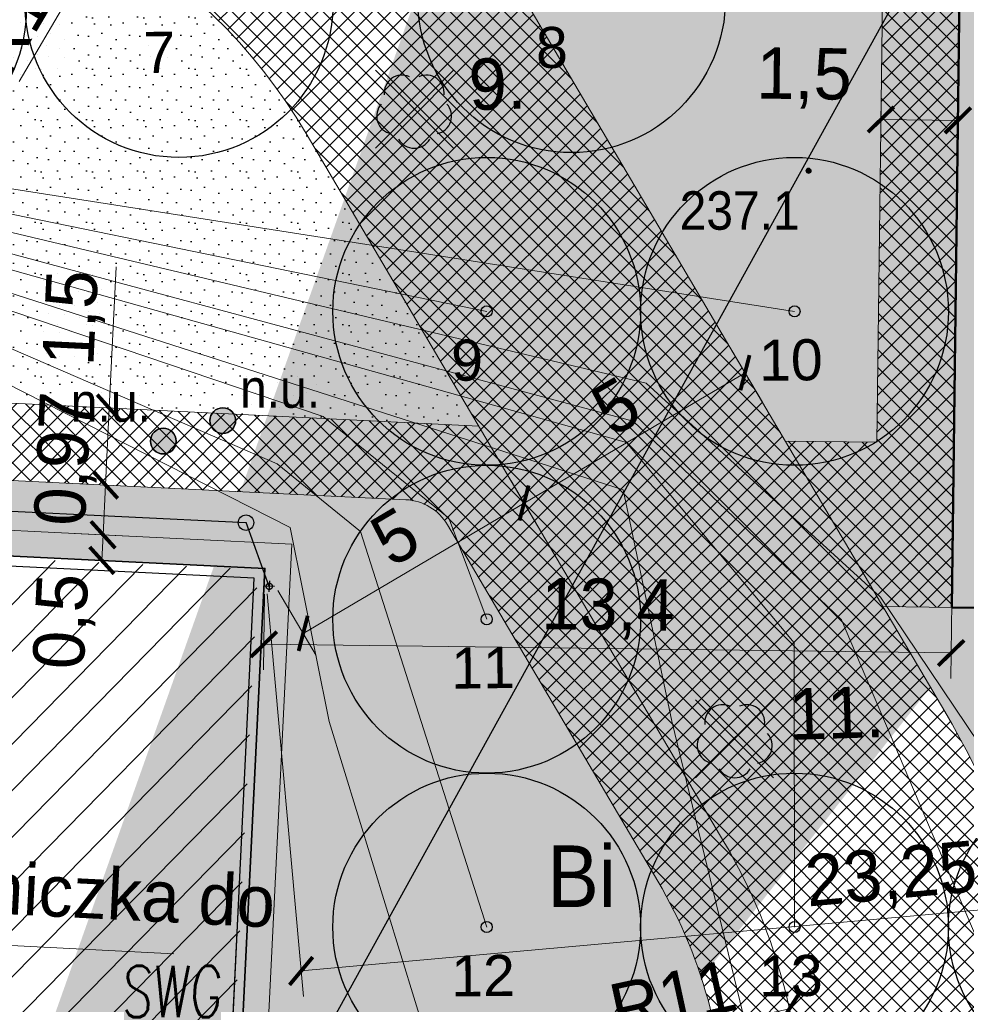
# Model space of a CAD drawing. Extents: x 40810 to 6568062, y -66833 to 5647239.
# Tile 30 of 43: x 6567804 to 6567822, y 5646981 to 5647000. Entities that reach past the tile are written whole.
import ezdxf
from ezdxf import colors
from ezdxf.entities.mleader import LeaderData, LeaderLine
from ezdxf.enums import TextEntityAlignment as Align
from ezdxf.lldxf.tags import DXFTag
from ezdxf.math import Vec2, Vec3

# ---------------------------------------------------------------- set-up
doc = ezdxf.new("R2010")
doc.units = 0
doc.header["$MEASUREMENT"] = 0
doc.linetypes.add('ACAD_ISO10W100', pattern=[18, 12, -3, 0, -3])
doc.linetypes.add('STRICHPUNKTX2', pattern=[2, 1, -0.5, 0, -0.5])
doc.layers.get('0').update_dxf_attribs({"linetype": 'CONTINUOUS'})
doc.layers.get('Defpoints').update_dxf_attribs({"linetype": 'CONTINUOUS'})
for name, color, linetype, lineweight in [('_Eko_deszczowka', 94, 'CONTINUOUS', 30), ('_EKO_DŹ_odwierty', 4, 'CONTINUOUS', 25), ('_Eko_DŹ_odwierty_obszar', 4, 'CONTINUOUS', 25), ('_EKO_DŹ_odwierty_OPIS', 3, 'CONTINUOUS', 15), ('_EKO_DŹ_poziomy', 3, 'CONTINUOUS', 20), ('A_izolacja', 5, 'CONTINUOUS', 9), ('A_l.wypełnien', 253, 'CONTINUOUS', 9), ('A_wymiarowanie', 176, 'CONTINUOUS', 9), ('E_opisy', 7, 'CONTINUOUS', 15), ('l.przerywana', 104, 'ICAD_ISO03W100', 5), ('l.widokowa', 140, 'CONTINUOUS', 15), ('szraf1', 8, 'CONTINUOUS', 5), ('wymiarowanie', 176, 'CONTINUOUS', 9)]:
    doc.layers.add(name, color=color, linetype=linetype, lineweight=lineweight)
for name, color, linetype in [('BDOT1', 7, 'CONTINUOUS'), ('EWID', 7, 'CONTINUOUS'), ('EWID_BUD', 7, 'CONTINUOUS'), ('GESUT1', 7, 'CONTINUOUS'), ('Z-zielen', 62, 'CONTINUOUS')]:
    doc.layers.add(name, color=color, linetype=linetype)
doc.styles.add('Arial_1', font='arial.ttf')
doc.styles.add('E_opisy', font='simplex.shx', dxfattribs={"width": 0.7, "oblique": 3})
doc.styles.get("Standard").update_dxf_attribs({"font": 'GOTHIC.TTF'})
doc.styles.add('STYLE-GEO_140', font='geo_140.shx', dxfattribs={"bigfont": 'geo_140big.shx'})
tags = doc.linetypes.add('ICAD_ISO03W100', pattern=[30, 12, -18]).pattern_tags.tags
tags[6:7] = [DXFTag(74, 4), DXFTag(75, 0), DXFTag(340, '0'), DXFTag(46, 1.0), DXFTag(50, 0.0), DXFTag(44, 0.0), DXFTag(45, 0.0)]
tags[4:5] = [DXFTag(74, 4), DXFTag(75, 0), DXFTag(340, '0'), DXFTag(46, 1.0), DXFTag(50, 0.0), DXFTag(44, 0.0), DXFTag(45, 0.0)]
doc.dimstyles.new('Skala 1-50', dxfattribs={"dimtxt": 1, "dimasz": 0.5, "dimexe": 0.5, "dimexo": 0.5, "dimgap": 0.2, "dimtad": 1, "dimtxsty": 'Standard', "dimblk": 'ARCHTICK', "dimcen": 0.5, "dimclrd": 256, "dimclre": 256, "dimadec": 0, "dimazin": 0, "dimtfac": 1, "dimtdec": 1, "dimtmove": 1, "dimatfit": 3, "dimldrblk": 'ARCHTICK', "dimfxl": 0, "dimlwd": -1, "dimlwe": -1, "dimarcsym": 0})
pattern_1 = [(45, (0, 0), (-0.1767766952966, 0.1767766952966), []), (135, (0, 0), (-0.1767766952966, -0.1767766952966), [])]
pattern_2 = [(0, (0.04, 0.02), (0, 1), [0, -1]), (0, (0.36, 0.04), (0, 1), [0, -1]), (0, (0.18, 0.26), (0, 1), [0, -1]), (0, (0.4, 0.42), (0, 1), [0, -1]), (0, (0.14, 0.48), (0, 1), [0, -1]), (0, (0.22, 0.72), (0, 1), [0, -1]), (0, (0.08, 0.9), (0, 1), [0, -1]), (0, (0.4, 0.88), (0, 1), [0, -1]), (0, (0.64, 0.92), (0, 1), [0, -1]), (0, (0.76, 0.68), (0, 1), [0, -1]), (0, (0.96, 0.66), (0, 1), [0, -1]), (0, (0.96, 0.3), (0, 1), [0, -1]), (0, (0.78, 0.18), (0, 1), [0, -1]), (0, (0.5, 0.24), (0, 1), [0, -1]), (0, (0.68, 0.42), (0, 1), [0, -1]), (0, (0.5, 0.6), (0, 1), [0, -1]), (0, (0.92, 0.04), (0, 1), [0, -1])]

# ---------------------------------------------------------------- blocks, each defined once
blk = doc.blocks.new('OBOP02_1')
at = {"layer": 'BDOT1', "color": 7, "linetype": 'Continuous'}
blk.add_circle((0, 0), 0.01, dxfattribs=at)
for centre, start, end in [((-0.47, 0.647), 66, 186), ((0.47, 0.647), 354, 114), ((-0.761, -0.247), 138, 258), ((0.761, -0.247), 282, 42), ((0, -0.8), 210, 330)]:
    blk.add_arc(centre, 0.7, start, end, dxfattribs=at)
blk = doc.blocks.new('DWG_H0_11')
at = {"layer": 'BDOT1', "linetype": 'Continuous'}
blk.add_hatch(color=7, dxfattribs=at).paths.add_polyline_path([(0.09, 0, 1), (-0.09, 0, 1)], flags=16)
at = {"layer": 'BDOT1', "color": 7, "linetype": 'Continuous'}
blk.add_lwpolyline([(0.09, 0, 1), (-0.09, 0, 1)], format="xyb", close=True, dxfattribs=at)
blk = doc.blocks.new('RTPW01_1')
at = {"layer": 'BDOT1', "color": 7, "linetype": 'Continuous'}
blk.add_circle((0, 0), 0.09, dxfattribs=at)
blk.add_blockref('DWG_H0_11', (0, 0), dxfattribs=at)
blk = doc.blocks.new('DWG_H0_19')
at = {"layer": 'GESUT1', "linetype": 'Continuous'}
blk.add_hatch(color=202, dxfattribs=at).paths.add_polyline_path([(-0.5, 0, 1), (0.5, 0, 1)], flags=16)
at = {"layer": 'GESUT1', "color": 202, "linetype": 'Continuous'}
blk.add_lwpolyline([(-0.5, 0, 1), (0.5, 0, 1)], format="xyb", close=True, dxfattribs=at)
blk = doc.blocks.new('SUUS30_1')
at = {"layer": 'GESUT1', "color": 202, "linetype": 'Continuous'}
blk.add_circle((0, 0), 0.5, dxfattribs=at)
blk.add_blockref('DWG_H0_19', (0, 0), dxfattribs=at)
blk = doc.blocks.new('_ArchTick')
at = {"color": 0, "linetype": 'ByBlock', "const_width": 0.15}
blk.add_lwpolyline([(-0.5, -0.5), (0.5, 0.5)], dxfattribs=at)
blk = doc.blocks.new('*D201')
at = {"layer": 'Defpoints', "color": 0}
for p in [(6567812.706, 5646991.831), (6567813.453, 5646990.564), (6567808.4, 5646989.29)]:
    blk.add_point(p, dxfattribs=at)
at = {"layer": 'wymiarowanie'}
for p, q in [((6567812.96, 5646991.4), (6567813.707, 5646990.133)), ((6567809.147, 5646988.023), (6567813.453, 5646990.564)), ((6567808.654, 5646988.859), (6567809.401, 5646987.593))]:
    blk.add_line(p, q, dxfattribs=at)
at = {"layer": 'wymiarowanie', "linetype": 'Continuous', "xscale": 0.5, "yscale": 0.5, "zscale": 0.5}
for p, rotation in [((6567813.453, 5646990.564), 30.53847883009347), ((6567809.147, 5646988.023), 210.5384788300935)]:
    blk.add_blockref('_ArchTick', p, dxfattribs=dict(at, rotation=rotation))
at = {"layer": 'wymiarowanie', "color": 0, "linetype": 'Continuous', "insert": (6567810.938, 5646989.907), "char_height": 1, "attachment_point": 5, "rotation": 30.5385}
blk.add_mtext('5', dxfattribs=at)
blk = doc.blocks.new('*D207')
at = {"layer": 'Defpoints', "color": 0}
for p in [(6567817.76, 5646993.104), (6567818.353, 5646992.099), (6567814.047, 5646989.558)]:
    blk.add_point(p, dxfattribs=at)
at = {"layer": 'wymiarowanie'}
for p, q in [((6567818.099, 5646992.529), (6567817.506, 5646993.535)), ((6567813.453, 5646990.564), (6567817.76, 5646993.104)), ((6567813.793, 5646989.989), (6567813.199, 5646990.994))]:
    blk.add_line(p, q, dxfattribs=at)
at = {"layer": 'wymiarowanie', "linetype": 'Continuous', "xscale": 0.5, "yscale": 0.5, "zscale": 0.5}
for p, rotation in [((6567817.76, 5646993.104), 30.53847882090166), ((6567813.453, 5646990.564), 210.5384788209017)]:
    blk.add_blockref('_ArchTick', p, dxfattribs=dict(at, rotation=rotation))
at = {"layer": 'wymiarowanie', "color": 0, "linetype": 'Continuous', "insert": (6567815.244, 5646992.448), "char_height": 1, "attachment_point": 5, "rotation": 30.5385}
blk.add_mtext('5', dxfattribs=at)
blk = doc.blocks.new('*D236')
at = {"layer": 'Defpoints', "color": 0}
for p in [(6567805.368, 5646992.414), (6567805.422, 5646992.411), (6567805.349, 5646990.913)]:
    blk.add_point(p, dxfattribs=at)
at = {"layer": 'wymiarowanie'}
for p, q in [((6567805.368, 5646992.414), (6567805.503, 5646995.166)), ((6567804.923, 5646992.436), (6567804.869, 5646992.438)), ((6567805.295, 5646990.916), (6567805.368, 5646992.414)), ((6567804.85, 5646990.938), (6567804.795, 5646990.94))]:
    blk.add_line(p, q, dxfattribs=at)
at = {"layer": 'wymiarowanie', "linetype": 'Continuous', "xscale": 0.5, "yscale": 0.5, "zscale": 0.5}
for p, rotation in [((6567805.368, 5646992.414), 87.19807718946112), ((6567805.295, 5646990.916), 267.1980771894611)]:
    blk.add_blockref('_ArchTick', p, dxfattribs=dict(at, rotation=rotation))
at = {"layer": 'wymiarowanie', "color": 0, "linetype": 'Continuous', "insert": (6567804.694, 5646994.169), "char_height": 1, "attachment_point": 5, "rotation": 87.1981}
blk.add_mtext('1,5', dxfattribs=at)
blk = doc.blocks.new('*D241')
at = {"layer": 'Defpoints', "color": 0}
for p in [(6567805.349, 5646990.913), (6567804.192, 5646989.996), (6567805.247, 5646989.945)]:
    blk.add_point(p, dxfattribs=at)
at = {"layer": 'wymiarowanie'}
for p, q in [((6567804.85, 5646990.938), (6567804.795, 5646990.94)), ((6567805.295, 5646990.916), (6567805.247, 5646989.945)), ((6567804.692, 5646989.972), (6567805.746, 5646989.92))]:
    blk.add_line(p, q, dxfattribs=at)
at = {"layer": 'wymiarowanie', "linetype": 'Continuous', "xscale": 0.5, "yscale": 0.5, "zscale": 0.5}
for p, rotation in [((6567805.295, 5646990.916), 87.1980772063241), ((6567805.247, 5646989.945), 267.1980772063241)]:
    blk.add_blockref('_ArchTick', p, dxfattribs=dict(at, rotation=rotation))
at = {"layer": 'wymiarowanie', "color": 0, "linetype": 'Continuous', "insert": (6567804.547, 5646991.421), "char_height": 1, "attachment_point": 5, "rotation": 87.1981}
blk.add_mtext('0,97', dxfattribs=at)
blk = doc.blocks.new('*D242')
at = {"layer": 'Defpoints', "color": 0}
for p in [(6567804.192, 5646989.996), (6567804.225, 5646989.494), (6567805.223, 5646989.445)]:
    blk.add_point(p, dxfattribs=at)
at = {"layer": 'wymiarowanie'}
for p, q in [((6567804.692, 5646989.972), (6567805.746, 5646989.92)), ((6567805.247, 5646989.945), (6567805.223, 5646989.445)), ((6567804.725, 5646989.47), (6567805.722, 5646989.421))]:
    blk.add_line(p, q, dxfattribs=at)
at = {"layer": 'wymiarowanie', "linetype": 'Continuous', "xscale": 0.5, "yscale": 0.5, "zscale": 0.5}
for p, rotation in [((6567805.247, 5646989.945), 87.19807718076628), ((6567805.223, 5646989.445), 267.1980771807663)]:
    blk.add_blockref('_ArchTick', p, dxfattribs=dict(at, rotation=rotation))
at = {"layer": 'wymiarowanie', "color": 0, "linetype": 'Continuous', "insert": (6567804.506, 5646988.253), "char_height": 1, "attachment_point": 5, "rotation": 87.1981}
blk.add_mtext('0,5', dxfattribs=at)
blk = doc.blocks.new('*D271')
at = {"layer": 'Defpoints', "color": 0}
for p in [(6567808.4, 5646989.29), (6567821.797, 5646989.122), (6567821.779, 5646987.642)]:
    blk.add_point(p, dxfattribs=at)
at = {"layer": 'wymiarowanie'}
for p, q in [((6567808.393, 5646988.79), (6567808.375, 5646987.31)), ((6567821.791, 5646988.622), (6567821.773, 5646987.143)), ((6567808.381, 5646987.81), (6567821.779, 5646987.642))]:
    blk.add_line(p, q, dxfattribs=at)
at = {"layer": 'wymiarowanie', "linetype": 'Continuous', "xscale": 0.5, "yscale": 0.5, "zscale": 0.5}
for p, rotation in [((6567808.381, 5646987.81), 179.283242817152), ((6567821.779, 5646987.642), 359.283242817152)]:
    blk.add_blockref('_ArchTick', p, dxfattribs=dict(at, rotation=rotation))
at = {"layer": 'wymiarowanie', "color": 0, "linetype": 'Continuous', "insert": (6567815.09, 5646988.497), "char_height": 1, "attachment_point": 5, "rotation": 359.2832}
blk.add_mtext('13,4', dxfattribs=at)
blk = doc.blocks.new('*D272')
at = {"layer": 'Defpoints', "color": 0}
for p in [(6567831.553, 5646991.376), (6567808.4, 5646989.29), (6567832.261, 5646983.53)]:
    blk.add_point(p, dxfattribs=at)
at = {"layer": 'wymiarowanie'}
for p, q in [((6567831.598, 5646990.878), (6567832.305, 5646983.032)), ((6567808.444, 5646988.792), (6567809.151, 5646980.945)), ((6567809.107, 5646981.443), (6567832.261, 5646983.53))]:
    blk.add_line(p, q, dxfattribs=at)
at = {"layer": 'wymiarowanie', "linetype": 'Continuous', "xscale": 0.5, "yscale": 0.5, "zscale": 0.5}
for p, rotation in [((6567832.261, 5646983.53), 5.148944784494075), ((6567809.107, 5646981.443), 185.1489447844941)]:
    blk.add_blockref('_ArchTick', p, dxfattribs=dict(at, rotation=rotation))
at = {"layer": 'wymiarowanie', "color": 0, "linetype": 'Continuous', "insert": (6567820.614, 5646983.254), "char_height": 1, "attachment_point": 5, "rotation": 5.1489}
blk.add_mtext('23,25', dxfattribs=at)
blk = doc.blocks.new('*D276')
at = {"layer": 'Defpoints', "color": 0}
for p in [(6567818.625, 5646980.705), (6567807.876, 5646978.369)]:
    blk.add_point(p, dxfattribs=at)
at = {"layer": 'wymiarowanie'}
blk.add_line((6567815.358, 5646979.995), (6567818.625, 5646980.705), dxfattribs=at)
at = {"layer": 'wymiarowanie', "linetype": 'Continuous', "xscale": 0.5, "yscale": 0.5, "zscale": 0.5, "rotation": 12.26232707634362}
blk.add_blockref('_ArchTick', (6567818.625, 5646980.705), dxfattribs=at)
at = {"layer": 'wymiarowanie', "color": 0, "linetype": 'Continuous', "insert": (6567816.354, 5646980.928), "char_height": 1, "attachment_point": 5, "rotation": 12.2623}
blk.add_mtext('R11', dxfattribs=at)
blk = doc.blocks.new('*D277')
at = {"layer": 'Defpoints', "color": 0}
for p in [(6567805.305, 5647001.661), (6567799.729, 5646992.178)]:
    blk.add_point(p, dxfattribs=at)
at = {"layer": 'wymiarowanie'}
blk.add_line((6567803.61, 5646998.779), (6567805.305, 5647001.661), dxfattribs=at)
at = {"layer": 'wymiarowanie', "linetype": 'Continuous', "xscale": 0.5, "yscale": 0.5, "zscale": 0.5, "rotation": 59.54507785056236}
blk.add_blockref('_ArchTick', (6567805.305, 5647001.661), dxfattribs=at)
at = {"layer": 'wymiarowanie', "color": 0, "linetype": 'Continuous', "insert": (6567803.6, 5647000.143), "char_height": 1, "attachment_point": 5, "rotation": 59.5451}
blk.add_mtext('R11', dxfattribs=at)
blk = doc.blocks.new('*D312')
at = {"layer": 'Defpoints', "color": 0}
for p in [(6567820.409, 5646998.038), (6567820.4, 5646997.368), (6567821.9, 5646997.349)]:
    blk.add_point(p, dxfattribs=at)
at = {"layer": 'wymiarowanie'}
for p, q in [((6567820.407, 5646997.868), (6567820.415, 5646998.538)), ((6567821.907, 5646997.849), (6567821.915, 5646998.52)), ((6567821.909, 5646998.02), (6567820.409, 5646998.038))]:
    blk.add_line(p, q, dxfattribs=at)
at = {"layer": 'wymiarowanie', "linetype": 'Continuous', "xscale": 0.5, "yscale": 0.5, "zscale": 0.5}
for p, rotation in [((6567820.409, 5646998.038), 179.2832428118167), ((6567821.909, 5646998.02), 359.2832428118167)]:
    blk.add_blockref('_ArchTick', p, dxfattribs=dict(at, rotation=rotation))
at = {"layer": 'wymiarowanie', "color": 0, "linetype": 'Continuous', "insert": (6567818.911, 5646998.843), "char_height": 1, "attachment_point": 5, "rotation": 359.2832}
blk.add_mtext('1,5', dxfattribs=at)

msp = doc.modelspace()

# ---------------------------------------------------------------- hatches: boundary and pattern name
at = {"layer": 'A_l.wypełnien', "linetype": 'Continuous'}
h = msp.add_hatch(dxfattribs=at)
h.set_pattern_fill('ANSI37', color=40, scale=2, style=0)
h.set_pattern_definition(pattern_1)
h.paths.add_polyline_path([(6567818.824, 5646991.3, 0.131001), (6567820.304, 5646991.747), (6567820.33, 5646991.747), (6567820.33, 5646991.764, 0.257074), (6567821.726, 5646994.299, 0.250417), (6567820.393, 5646996.793), (6567820.471, 5647003.038), (6567821.94, 5647003.02), (6567821.94, 5647000.52), (6567821.79, 5646988.53), (6567820.527, 5646988.546), (6567820.403, 5646988.73), (6567820.267, 5646988.855)])
h.paths.add_polyline_path([(6567820.33, 5646991.764), (6567820.393, 5646996.793, -0.250417), (6567821.726, 5646994.299, -0.257074)])
h.paths.add_polyline_path([(6567818.548, 5646991.769), (6567820.304, 5646991.747, -0.131001), (6567818.824, 5646991.3), (6567818.548, 5646991.769)])
at = {"layer": 'szraf1', "true_color": 0xc7c8ca}
h = msp.add_hatch(dxfattribs=at)
h.set_pattern_fill('ANSI37', color=9, scale=2, style=0)
h.set_pattern_definition(pattern_1)
h.paths.add_polyline_path([(6567823.29, 5646949.789), (6567823.25, 5646947.076), (6567815.665, 5646947.38, 0.196657), (6567818.004, 5646952.37), (6567818.832, 5646976.873, 0.160815), (6567817.35, 5646983.958), (6567809.203, 5646997.768, 0.265433), (6567799.729, 5647003.178), (6567753.063, 5647002.39, 0.208172), (6567747.98, 5647000.075), (6567747.21, 5647008.79), (6567747.35, 5647008.792, 0.163859), (6567751.584, 5647007.366), (6567799.729, 5647008.178, -0.27448), (6567813.51, 5647000.308), (6567821.657, 5646986.499, -0.142644), (6567823.867, 5646977.829), (6567822.996, 5646952.047, 0.081845)])
at = {"layer": 'szraf1', "linetype": 'Continuous'}
h = msp.add_hatch(dxfattribs=at)
h.set_pattern_fill('ANSI37', color=40, scale=2, style=0)
h.set_pattern_definition(pattern_1)
h.paths.add_polyline_path([(6567813.016, 5646947.486), (6567815.626, 5646947.346, 0.207654), (6567818.004, 5646952.371), (6567818.87, 5646977.998, 0.142644), (6567817.35, 5646983.958), (6567812.57, 5646992.062), (6567801.529, 5646992.602, -0.395059), (6567800.578, 5646993.584), (6567800.416, 5647003.157), (6567796.416, 5647003.124), (6567796.572, 5646993.912, -0.419182), (6567795.572, 5646992.895), (6567776.232, 5646993.84), (6567775.17, 5646972.145), (6567787.446, 5646971.544), (6567787.305, 5646968.647), (6567797.093, 5646968.168), (6567797.235, 5646971.065), (6567815.626, 5646970.165, -0.399962), (6567817.053, 5646968.667), (6567816.505, 5646952.421, -0.299344)])
h.paths.add_polyline_path([(6567795.834, 5646973.136), (6567797.332, 5646973.062), (6567797.308, 5646972.563), (6567815.631, 5646971.666, 0.418657), (6567817.204, 5646973.114), (6567817.371, 5646978.049, 0.142644), (6567816.058, 5646983.196), (6567812.161, 5646989.802, 0.297098), (6567811.15, 5646990.629), (6567801.519, 5646991.101, 0.414214), (6567800.471, 5646990.151), (6567800.448, 5646989.679), (6567794.595, 5646989.966), (6567794.667, 5646991.436), (6567781.462, 5646992.082), (6567777.657, 5646992.268), (6567776.742, 5646973.57), (6567787.52, 5646973.042), (6567787.537, 5646973.529), (6567789.042, 5646973.456), (6567788.876, 5646970.072), (6567795.668, 5646969.74)], flags=16)
h = msp.add_hatch(dxfattribs=at)
h.set_pattern_fill('GRAVL1', color=256, style=0)
h.set_pattern_definition([(228.0128, (0.72, 1), (-7.99999823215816, -9.00000134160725), [0.134536, -13.319088]), (184.9697, (0.63, 0.9), (12.00000105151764, 0.99999130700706), [0.230868, -22.855925]), (132.5104, (0.4, 0.88), (9.9999907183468, -11.0000086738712), [0.162788, -16.116032]), (267.2737, (0.01, 0.63), (0.9999960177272, 20.00000029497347), [0.210238, -20.813558]), (292.8337, (0, 0.42), (-5.00000990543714, 11.99999641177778), [0.206155, -20.409373]), (357.2737, (0.08, 0.23), (-20.00000029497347, 0.9999960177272), [0.210238, -20.813558]), (37.6942, (0.29, 0.22), (-13.00000734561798, -9.99999040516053), [0.278029, -27.524849]), (72.2553, (0.51, 0.39), (7.00001076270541, 21.99999623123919), [0.262488, -25.986321]), (121.4296, (0.59, 0.64), (-8.00000823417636, 12.99999503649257), [0.21095, -20.884073]), (175.2364, (0.48, 0.82), (11.0000009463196, -0.9999915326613), [0.240832, -11.800763]), (222.3974, (0.24, 0.84), (-12.00000735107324, -10.99999208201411), [0.311448, -30.833375]), (138.8141, (1, 0.62), (-7.0000029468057, 5.9999973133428), [0.106301, -10.523844]), (171.4692, (0.92, 0.69), (12.99999828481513, -2.0000079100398), [0.202237, -20.021511]), (225, (0.72, 0.72), (-2e-16, -1.00000030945), [0.141421, -1.272792]), (203.1986, (0.65, 0.84), (4.999999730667, 2.0000013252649), [0.076158, -7.539615]), (291.8014, (0.58, 0.81), (-0.9999999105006, 3.0000002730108), [0.107703, -5.277462]), (30.9638, (0.62, 0.71), (2.999998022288, 2.0000024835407), [0.174929, -5.656023]), (161.5651, (0.77, 0.8), (2.000000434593, -0.999998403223), [0.126491, -3.035787]), (16.3895, (0, 0.81), (10.00000219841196, 2.99999270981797), [0.1772, -17.542845]), (70.3462, (0.17, 0.86), (-3.99999524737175, -11.0000021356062), [0.148661, -14.717408]), (293.1986, (0.77, 1), (-2.0000013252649, 4.999999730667), [0.152315, -7.463458]), (343.6105, (0.83, 0.86), (-10.00000219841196, 2.99999270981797), [0.1772, -17.542845]), (339.444, (0, 0.19), (-5.0000018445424, 1.9999959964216), [0.17088, -8.373124]), (294.7751, (0.16, 0.13), (-4.99999218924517, 11.0000034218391), [0.143178, -14.174643]), (66.8014, (0.78, 0), (2.0000013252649, 4.999999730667), [0.152315, -7.463458]), (17.354, (0.84, 0.14), (-13.00000201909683, -3.9999945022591), [0.167631, -16.595424]), (69.444, (0.29, 0), (-1.9999959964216, -5.0000018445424), [0.08544, -8.458564]), (101.3099, (0.72, 0), (-0.9999976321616, 4.000000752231), [0.05099, -5.048029]), (165.9638, (0.71, 0.05), (3.00000054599, -0.999998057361), [0.206155, -3.91695]), (186.009, (0.51, 0.1), (9.99999975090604, 0.99999931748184), [0.19105, -18.913923]), (303.6901, (0.62, 0.62), (-1.000001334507, 1.999999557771), [0.144222, -3.461329]), (353.1572, (0.7, 0.5), (16.99999936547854, -2.00000799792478), [0.251794, -24.927563]), (60.9454, (0.95, 0.47), (-4.0000000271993, -7.0000003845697), [0.102956, -10.192674]), (90, (1, 0.56), (-1, 1), [0.06, -0.94]), (120.2564, (0.49, 0.13), (3.9999948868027, -7.00000245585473), [0.138924, -13.75352]), (48.0128, (0.42, 0.25), (7.99999823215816, 9.00000134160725), [0.269072, -13.184552]), (0, (0.6, 0.45), (1, 1), [0.26, -0.74]), (325.3048, (0.86, 0.45), (-9.9999942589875, 7.00000860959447), [0.158114, -15.653274]), (254.0546, (0.99, 0.36), (-0.9999998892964, -4.0000001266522), [0.145602, -7.134508]), (207.646, (0.95, 0.22), (-18.99999580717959, -10.00000771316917), [0.237065, -23.469474]), (175.4261, (0.74, 0.11), (-13.00000055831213, 0.99999480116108), [0.250799, -24.829074])])
h.paths.add_polyline_path([(6567797.308, 5646972.563), (6567797.332, 5646973.062), (6567807.581, 5646972.561), (6567808.4, 5646989.29), (6567800.448, 5646989.679), (6567800.473, 5646990.179), (6567808.923, 5646989.765), (6567808.056, 5646972.037)])
at = {"layer": 'wymiarowanie'}
h = msp.add_hatch(dxfattribs=at)
h.set_pattern_fill('ANSI31', color=256, scale=0.2, angle=0.5385, style=0)
h.set_pattern_definition([(45.5385, (6567928.101, 5646924.28844), (-0.4532128, 0.444773), [])])
h.paths.add_polyline_path([(6567788.543, 5646990.137), (6567778.272, 5646990.514), (6567777.475, 5646974.235), (6567807.453, 5646973.087), (6567808.262, 5646989.27), (6567800.654, 5646989.6), (6567800.372, 5646984.209), (6567788.346, 5646984.761)])
at = {"layer": 'Z-zielen', "linetype": 'Continuous'}
h = msp.add_hatch(dxfattribs=at)
h.set_pattern_fill('STIPPLE', color=256, style=0)
h.set_pattern_definition([(0, (0.04, 0.02), (0, 1), [0, -1]), (0, (0.36, 0.04), (0, 1), [0, -1]), (0, (0.18, 0.26), (0, 1), [0, -1]), (0, (0.4, 0.42), (0, 1), [0, -1]), (0, (0.14, 0.48), (0, 1), [0, -1]), (0, (0.22, 0.72), (0, 1), [0, -1]), (0, (0.08, 0.9), (0, 1), [0, -1]), (0, (0.4, 0.88), (0, 1), [0, -1]), (0, (0.64, 0.92), (0, 1), [0, -1]), (0, (0.76, 0.68), (0, 1), [0, -1]), (0, (0.96, 0.66), (0, 1), [0, -1]), (0, (0.96, 0.3), (0, 1), [0, -1]), (0, (0.78, 0.18), (0, 1), [0, -1]), (0, (0.5, 0.24), (0, 1), [0, -1]), (0, (0.68, 0.42), (0, 1), [0, -1]), (0, (0.5, 0.6), (0, 1), [0, -1]), (0, (0.92, 0.04), (0, 1), [0, -1])])
h.paths.add_polyline_path([(6567834.6, 5646957.495), (6567823.191, 5646957.827), (6567823.445, 5646965.336), (6567828.442, 5646965.168), (6567828.864, 5646977.66), (6567823.867, 5646977.829, 0.142655), (6567821.657, 5646986.499), (6567813.237, 5647000.769, 0.26076), (6567799.458, 5647008.176), (6567751.703, 5647007.367), (6567753.913, 5647007.405), (6567751.011, 5647008.834), (6567829.898, 5647009.741)])
h.paths.add_polyline_path([(6567821.79, 5646988.53), (6567828.8, 5646988.46), (6567828.94, 5647000.44), (6567821.94, 5647000.52)], flags=16)
h.paths.add_polyline_path([(6567821.94, 5647003.02), (6567820.471, 5647003.038), (6567820.304, 5646991.747), (6567818.548, 5646991.769), (6567820.448, 5646988.547), (6567821.79, 5646988.53)], flags=16)
h.paths.add_polyline_path([(6567829.53, 5646985.826, 1), (6567825.131, 5646985.826, 1)], flags=16)
h.paths.add_polyline_path([(6567821.94, 5647003.02), (6567825.04, 5647003.02), (6567825.04, 5647000.52), (6567821.94, 5647000.52)], flags=16)
edge = h.paths.add_edge_path()
edge.add_arc((6567747.432, 5647001.681), 7.112, -80.8591, 5.919, ccw=False)
edge.add_line((6567748.561, 5646994.662), (6567748.006, 5647000.103))
edge.add_arc((6567753.178, 5646995.4), 6.991, 91.0011, 137.7188, ccw=False)
edge.add_line((6567753.056, 5647002.39), (6567754.503, 5647002.414))
h = msp.add_hatch(dxfattribs=at)
h.set_pattern_fill('STIPPLE', color=256, style=0)
h.set_pattern_definition(pattern_2)
h.paths.add_polyline_path([(6567800.416, 5647003.157), (6567800.574, 5646993.782, 0.439857), (6567801.529, 5646992.602), (6567812.57, 5646992.062), (6567809.203, 5646997.768, 0.248789)])
h = msp.add_hatch(dxfattribs=at)
h.set_pattern_fill('STIPPLE', color=256, style=0)
h.set_pattern_definition(pattern_2)
edge = h.paths.add_edge_path()
edge.add_line((6567800.473, 5646990.179), (6567808.923, 5646989.765))
edge.add_line((6567808.923, 5646989.765), (6567808.056, 5646972.037))
edge.add_line((6567808.056, 5646972.037), (6567815.705, 5646971.664))
edge.add_arc((6567815.706, 5646973.163), 1.498, 269.941, 358.1248)
edge.add_line((6567817.204, 5646973.114), (6567817.376, 5646978.369))
edge.add_arc((6567807.876, 5646978.369), 9.5, 0, 30.5385)
edge.add_line((6567816.058, 5646983.196), (6567811.963, 5646990.139))
edge.add_arc((6567811.101, 5646989.63), 1, 30.5385, 87.1981)
edge.add_line((6567811.15, 5646990.629), (6567801.519, 5646991.101))
edge.add_arc((6567801.47, 5646990.102), 1, 87.1981, 175.5974)

# ---------------------------------------------------------------- linework, layer by layer
at = {"layer": '_Eko_deszczowka', "linetype": 'Continuous'}
for p in [(6567801.026, 5646990.524), (6567808.485, 5646988.94)]:
    msp.add_line(p, (6567808.033, 5646990.181), dxfattribs=at)
at = {"layer": '_Eko_deszczowka', "linetype": 'STRICHPUNKTX2', "ltscale": 5}
for p, q in [((6567808.59, 5646988.935), (6567808.38, 5646988.945)), ((6567808.49, 5646989.045), (6567808.48, 5646988.835))]:
    msp.add_line(p, q, dxfattribs=at)
at = {"layer": '_Eko_deszczowka', "linetype": 'Continuous'}
msp.add_circle((6567808.033, 5646990.181), 0.15, dxfattribs=at)
at = {"layer": '_Eko_deszczowka', "linetype": 'STRICHPUNKTX2', "ltscale": 5}
msp.add_circle((6567808.485, 5646988.94), 0.06, dxfattribs=at)
at = {"layer": '_EKO_DŹ_odwierty'}
for centre in [(6567812.726, 5646994.299), (6567818.726, 5646994.299), (6567812.726, 5646988.299), (6567812.726, 5646982.299), (6567818.726, 5646982.299)]:
    msp.add_circle(centre, 0.108, dxfattribs=at)
at = {"layer": '_Eko_DŹ_odwierty_obszar'}
for centre in [(6567806.726, 5647000.299), (6567814.379, 5647000.393), (6567800.749, 5647000.197), (6567812.726, 5646994.299), (6567818.726, 5646994.299), (6567812.726, 5646988.299), (6567812.726, 5646982.299), (6567818.726, 5646982.299), (6567824.726, 5646982.299)]:
    msp.add_circle(centre, 3, dxfattribs=at)
at = {"layer": '_EKO_DŹ_poziomy'}
for points in [[(6567818.726, 5646994.299), (6567798.314, 5646997.496), (6567794.179, 5646997.593), (6567788.287, 5646997.966), (6567787.056, 5646997.919), (6567783.282, 5646997.631), (6567782.934, 5646997.642), (6567782.729, 5646997.671)], [(6567812.726, 5646994.299), (6567798.316, 5646997.244), (6567794.194, 5646997.341), (6567788.312, 5646997.713), (6567787.102, 5646997.667), (6567783.317, 5646997.378), (6567782.937, 5646997.39), (6567782.716, 5646997.421)], [(6567824.726, 5646982.299), (6567820.403, 5646988.73), (6567815.831, 5646992.903), (6567798.4, 5646997.036), (6567787.148, 5646997.415), (6567783.353, 5646997.125), (6567782.94, 5646997.138), (6567782.702, 5646997.172)], [(6567824.726, 5646976.299), (6567819.644, 5646988.286), (6567815.58, 5646992.158), (6567798.389, 5646996.785), (6567787.183, 5646997.162), (6567783.388, 5646996.872), (6567782.943, 5646996.886), (6567782.689, 5646996.922)], [(6567818.726, 5646982.299), (6567818.716, 5646987.838), (6567815.452, 5646991.742), (6567798.378, 5646996.533), (6567787.218, 5646996.909), (6567783.424, 5646996.619), (6567782.945, 5646996.634), (6567782.675, 5646996.673)], [(6567818.755, 5646976.346), (6567816.332, 5646986.309), (6567815.382, 5646990.823), (6567798.366, 5646996.282), (6567787.254, 5646996.655), (6567783.459, 5646996.366), (6567782.948, 5646996.382), (6567782.662, 5646996.423)], [(6567812.726, 5646988.299), (6567811.986, 5646990.268), (6567809.54, 5646992.252), (6567798.353, 5646996.032), (6567787.24, 5646996.406), (6567783.446, 5646996.116), (6567782.935, 5646996.132), (6567782.648, 5646996.173)], [(6567812.726, 5646982.299), (6567810.263, 5646990.012), (6567808.641, 5646991.325), (6567798.34, 5646995.783), (6567787.227, 5646996.156), (6567783.432, 5646995.866), (6567782.921, 5646995.883), (6567782.635, 5646995.924)], [(6567812.726, 5646976.299), (6567809.654, 5646986.303), (6567808.894, 5646990.088), (6567798.53, 5646995.348), (6567788.373, 5646995.744), (6567783.419, 5646995.617), (6567782.908, 5646995.633), (6567782.621, 5646995.674)]]:
    msp.add_lwpolyline(points, dxfattribs=at)
at = {"layer": 'A_izolacja', "lineweight": 35}
msp.add_lwpolyline([(6567800.448, 5646989.679), (6567808.4, 5646989.29), (6567807.581, 5646972.561), (6567777.266, 5646974.045), (6567778.082, 5646990.716), (6567788.839, 5646990.189), (6567788.578, 5646984.869), (6567800.184, 5646984.284)], close=True, dxfattribs=at)
at = {"layer": 'EWID_BUD', "color": 7, "linetype": 'Continuous', "lineweight": 50}
msp.add_lwpolyline([(6567821.79, 5646988.53), (6567828.8, 5646988.46), (6567828.94, 5647000.44), (6567821.94, 5647000.52)], close=True, dxfattribs=at)
at = {"layer": 'EWID_BUD', "color": 7, "linetype": 'Continuous'}
msp.add_lwpolyline([(6567777.37, 5646974.21), (6567807.41, 5646972.83), (6567808.19, 5646989.1), (6567800.63, 5646989.47), (6567800.36, 5646984.07), (6567792.27, 5646984.47), (6567789.72, 5646984.59), (6567788.37, 5646984.66), (6567788.63, 5646990), (6567785.79, 5646990.17), (6567778.23, 5646990.51)], close=True, dxfattribs=at)
at = {"layer": 'l.przerywana', "color": 7}
msp.add_lwpolyline([(6567800.638, 5646989.47), (6567808.19, 5646989.1), (6567807.391, 5646972.77), (6567777.475, 5646974.235), (6567778.272, 5646990.506), (6567788.629, 5646989.999), (6567788.369, 5646984.679), (6567800.374, 5646984.074), (6567800.638, 5646989.47)], dxfattribs=at)
at = {"layer": 'l.widokowa', "color": 5, "linetype": 'Continuous'}
for p, q in [((6567820.33, 5646991.747), (6567820.471, 5647003.038)), ((6567801.529, 5646992.602), (6567812.57, 5646992.062)), ((6567818.548, 5646991.769), (6567820.33, 5646991.747)), ((6567801.519, 5646991.101), (6567811.15, 5646990.629)), ((6567820.448, 5646988.547), (6567821.798, 5646988.53))]:
    msp.add_line(p, q, dxfattribs=at)
at = {"layer": 'l.widokowa', "color": 5}
for p, q in [((6567821.657, 5646986.499), (6567813.51, 5647000.308)), ((6567817.35, 5646983.958), (6567809.203, 5646997.768)), ((6567816.058, 5646983.196), (6567811.963, 5646990.139))]:
    msp.add_line(p, q, dxfattribs=at)
at = {"layer": 'l.widokowa', "color": 5, "linetype": 'Continuous'}
msp.add_lwpolyline([(6567808.056, 5646972.037), (6567808.923, 5646989.765), (6567800.473, 5646990.179)], dxfattribs=at)
for centre, radius, end in [((6567799.729, 5646992.178), 11, 90.9703), ((6567811.101, 5646989.63), 1, 87.1981)]:
    msp.add_arc(centre, radius, 30.5385, end, dxfattribs=at)
at = {"layer": 'l.widokowa', "color": 5}
for radius in [16, 11, 9.5]:
    msp.add_arc((6567807.876, 5646978.369), radius, 358.0659, 30.5385, dxfattribs=at)
at = {"layer": 'wymiarowanie', "color": 1, "linetype": 'Continuous', "lineweight": 30}
for p, q in [((6567810.554, 5646999.001), (6567812.076, 5646997.479)), ((6567810.554, 5646997.479), (6567812.076, 5646999.001)), ((6567816.795, 5646986.728), (6567818.316, 5646985.207)), ((6567816.795, 5646985.207), (6567818.316, 5646986.728))]:
    msp.add_line(p, q, dxfattribs=at)
at = {"layer": 'wymiarowanie', "linetype": 'Continuous'}
msp.add_line((6567806.627, 5646981.78), (6567794.484, 5646982.392), dxfattribs=at)
at = {"layer": 'wymiarowanie', "color": 1, "linetype": 'ACAD_ISO10W100', "ltscale": 0.3}
msp.add_arc((6567796.86, 5646947.89), 75, 29.26094, 153.76929, dxfattribs=at)

# ---------------------------------------------------------------- block references
at = {"layer": 'BDOT1', "color": 7, "linetype": 'Continuous', "xscale": 0.5, "yscale": 0.5, "zscale": 0.5}
for name, p in [('OBOP02_1', (6567811.31, 5646998.23)), ('RTPW01_1', (6567819, 5646997.04)), ('OBOP02_1', (6567817.56, 5646985.96))]:
    msp.add_blockref(name, p, dxfattribs=at)
at = {"layer": 'GESUT1', "color": 202, "linetype": 'Continuous', "xscale": 0.5, "yscale": 0.5, "zscale": 0.5}
for p in [(6567807.58, 5646992.17), (6567806.42, 5646991.77)]:
    msp.add_blockref('SUUS30_1', p, dxfattribs=at)

# ---------------------------------------------------------------- texts
at = {"layer": '_EKO_DŹ_odwierty_OPIS', "color": 3, "char_height": 0.8, "width": 1.70754, "attachment_point": 1, "rotation": 0.6593, "style": 'Arial_1'}
for s, insert in [('8', (6567813.68, 5646999.839)), ('7', (6567806.027, 5646999.745)), ('9', (6567812.027, 5646993.745)), ('10', (6567818.027, 5646993.745)), ('11', (6567812.027, 5646987.745)), ('12', (6567812.027, 5646981.745)), ('13', (6567818.027, 5646981.745))]:
    msp.add_mtext(s, dxfattribs=dict(at, insert=insert))
at = {"layer": 'A_wymiarowanie', "color": 1, "linetype": 'ByBlock', "char_height": 1, "width": 20.30581, "attachment_point": 1, "rotation": 1.8054}
for s, insert in [('{\\fCentury Gothic|b0|i0|c238|p0;9.}', (6567812.358, 5646999.218)), ('{\\fCentury Gothic|b0|i0|c238|p0;11.}', (6567818.599, 5646986.945))]:
    msp.add_mtext(s, dxfattribs=dict(at, insert=insert))
at = {"layer": 'BDOT1', "color": 7, "linetype": 'Continuous', "style": 'STYLE-GEO_140', "width": 0.93328}
msp.add_text('237.1', height=0.75, dxfattribs=at).set_placement((6567817.656, 5646996.265), align=Align.MIDDLE_CENTER)
at = {"layer": 'E_opisy', "color": 0, "insert": (6567805.601, 5646981.542), "char_height": 1, "attachment_point": 1, "style": 'E_opisy'}
msp.add_mtext('SWG', dxfattribs=at)
at = {"layer": 'EWID', "color": 92, "linetype": 'Continuous', "style": 'STYLE-GEO_140', "width": 0.9333}
msp.add_text('Bi', height=1.2, dxfattribs=at).set_placement((6567814.576, 5646983.29), align=Align.MIDDLE_CENTER)
at = {"layer": 'GESUT1', "color": 250, "linetype": 'Continuous', "style": 'STYLE-GEO_140', "width": 0.93328}
for p in [(6567808.697, 5646992.795), (6567805.397, 5646992.525)]:
    msp.add_text('n.u.', height=0.75, dxfattribs=at).set_placement(p, align=Align.MIDDLE_CENTER)
at = {"layer": 'wymiarowanie', "linetype": 'Continuous', "insert": (6567794.963, 5646983.975), "char_height": 1, "width": 14.19961, "attachment_point": 1, "rotation": 357.1174}
msp.add_mtext('Istniejąca piwniczka do rozbiórki', dxfattribs=at)

# ---------------------------------------------------------------- dimensions: what is measured, and where the dimension line sits
at = {"layer": 'wymiarowanie', "linetype": 'Continuous'}
for center, mpoint, picture, middle in [((6567799.729, 5646992.178), (6567805.305, 5647001.661), '*D277', (6567805.103, 5647001.776)), ((6567807.876, 5646978.369), (6567818.625, 5646980.705), '*D276', (6567818.652, 5646980.576))]:
    dim = msp.add_radius_dim(center=center, mpoint=mpoint, dimstyle='Skala 1-50', dxfattribs=at)
    dim.commit()
    dim.dimension.update_dxf_attribs({"geometry": picture, "text_midpoint": middle, "dimtype": 164})
for base, p1, p2, angle, picture, middle, dimtype in [((6567820.409, 5646998.038), (6567821.9, 5646997.349), (6567820.4, 5646997.368), 179.2832, '*D312', (6567818.901, 5646998.085), 161), ((6567805.368, 5646992.414), (6567805.349, 5646990.913), (6567805.422, 5646992.411), 87.1981, '*D236', (6567805.482, 5646994.131), 161), ((6567805.247, 5646989.945), (6567805.349, 5646990.913), (6567804.192, 5646989.996), 87.1981, '*D241', (6567805.317, 5646991.383), 160), ((6567805.223, 5646989.445), (6567804.192, 5646989.996), (6567804.225, 5646989.494), 87.1981, '*D242', (6567805.276, 5646988.215), 160)]:
    dim = msp.add_linear_dim(base=base, p1=p1, p2=p2, angle=angle, dimstyle='Skala 1-50', dxfattribs=at)
    dim.commit()
    dim.dimension.update_dxf_attribs({"geometry": picture, "text_midpoint": middle, "dimtype": dimtype})
for p1, p2, distance, picture, middle in [((6567814.047, 5646989.558), (6567818.353, 5646992.099), 1.168, '*D207', (6567815.244, 5646992.448)), ((6567808.4, 5646989.29), (6567831.553, 5646991.376), -7.879, '*D272', (6567820.614, 5646983.254)), ((6567808.4, 5646989.29), (6567821.797, 5646989.122), -1.48, '*D271', (6567815.09, 5646988.497))]:
    dim = msp.add_aligned_dim(p1=p1, p2=p2, distance=distance, dimstyle='Skala 1-50', dxfattribs=at)
    dim.commit()
    dim.dimension.update_dxf_attribs({"geometry": picture, "text_midpoint": middle})
dim = msp.add_aligned_dim(p1=(6567808.4, 5646989.29), p2=(6567812.706, 5646991.831), distance=-1.471, dimstyle='Skala 1-50', override={"dimtmove": 2}, dxfattribs=at)
dim.commit()
dim.dimension.update_dxf_attribs({"geometry": '*D201', "text_midpoint": (6567810.938, 5646989.907)})

# ---------------------------------------------------------------- leaders
at = {"layer": 'E_opisy', "linetype": 'ByBlock'}
ml = msp.add_multileader_mtext('Standard', dxfattribs=at)
ml.set_content('{\\Fsimplex.shx|c1;\\Q3;\\W0.7;4}', color=256)
ml.set_leader_properties()
ml.build(insert=Vec2(0, 0))
ml.multileader.update_dxf_attribs({"text_left_attachment_type": 5, "text_right_attachment_type": 5, "dogleg_length": 0.36, "arrow_head_size": 300})
ctx = ml.context
ctx.base_point, ctx.char_height, ctx.arrow_head_size, ctx.landing_gap_size, ctx.plane_origin = Vec3(6567795.826, 5646954.464), 2, 300, 0, Vec3(6567806.582, 5646946.141)
ctx.left_attachment, ctx.right_attachment = 5, 5
notes = []
notes.append((ctx, [(0, (1, 1, 0), (6567795.365, 5646954.464), (1, 0), 0.461, [(0, [(6567794.415, 5646952.742)], 0, [])])]))
ctx.mtext.insert, ctx.mtext.flow_direction = Vec3(6567795.826, 5646956.864), 5
ml = msp.add_multileader_mtext('Standard', dxfattribs=at)
ml.set_content('{\\Fsimplex.shx|c1;\\Q3;\\W0.7; 3}', color=256)
ml.set_leader_properties()
ml.build(insert=Vec2(0, 0))
ml.multileader.update_dxf_attribs({"text_left_attachment_type": 5, "text_right_attachment_type": 5, "dogleg_length": 0.36, "arrow_head_size": 300})
ctx = ml.context
ctx.base_point, ctx.char_height, ctx.arrow_head_size, ctx.landing_gap_size, ctx.plane_origin = Vec3(6567802.978, 5646965.478), 2, 300, 0, Vec3(6567821.747, 5646956.11)
ctx.left_attachment, ctx.right_attachment, ctx.text_align_type = 5, 5, 2
notes.append((ctx, [(0, (1, 1, 0), (6567806.46, 5646965.478), (-1, 0), 1.242, [(0, [(6567809.579, 5646962.712)], 0, [])])]))
ctx.mtext.insert, ctx.mtext.alignment, ctx.mtext.flow_direction = Vec3(6567805.218, 5646967.878), 3, 5
ml = msp.add_multileader_mtext('Standard', dxfattribs=at)
ml.set_content('{\\Fsimplex.shx|c1;\\Q3;\\W0.7;1,2}', color=256)
ml.set_leader_properties()
ml.build(insert=Vec2(0, 0))
ml.multileader.update_dxf_attribs({"text_left_attachment_type": 5, "text_right_attachment_type": 5, "dogleg_length": 0.36, "arrow_head_size": 200})
ctx = ml.context
ctx.base_point, ctx.char_height, ctx.arrow_head_size, ctx.landing_gap_size, ctx.plane_origin = Vec3(6567803.389, 5646954.179), 2, 200, 0, Vec3(6567821.18, 5646944.811)
ctx.left_attachment, ctx.right_attachment, ctx.text_align_type = 5, 5, 2
notes.append((ctx, [(0, (1, 1, 0), (6567806.349, 5646954.16), (-1, 0), 0.36, [(0, [(6567809.856, 5646949.65)], 0, [])])]))
ctx.mtext.insert, ctx.mtext.alignment, ctx.mtext.flow_direction = Vec3(6567805.989, 5646956.56), 3, 5
for ctx, leaders in notes:
    for number, flags, end, landing, length, lines in leaders:
        leader = LeaderData()
        leader.index, (leader.has_last_leader_line, leader.has_dogleg_vector, leader.attachment_direction) = number, flags
        leader.last_leader_point, leader.dogleg_vector, leader.dogleg_length = Vec3(end), Vec3(landing), length
        for number, points, colour, breaks in lines:
            line = LeaderLine()
            line.index, line.vertices, line.color, line.breaks = number, Vec3.list(points), colors.encode_raw_color(colour), breaks
            leader.lines.append(line)
        ctx.leaders.append(leader)

doc.saveas('drawing.dxf')
